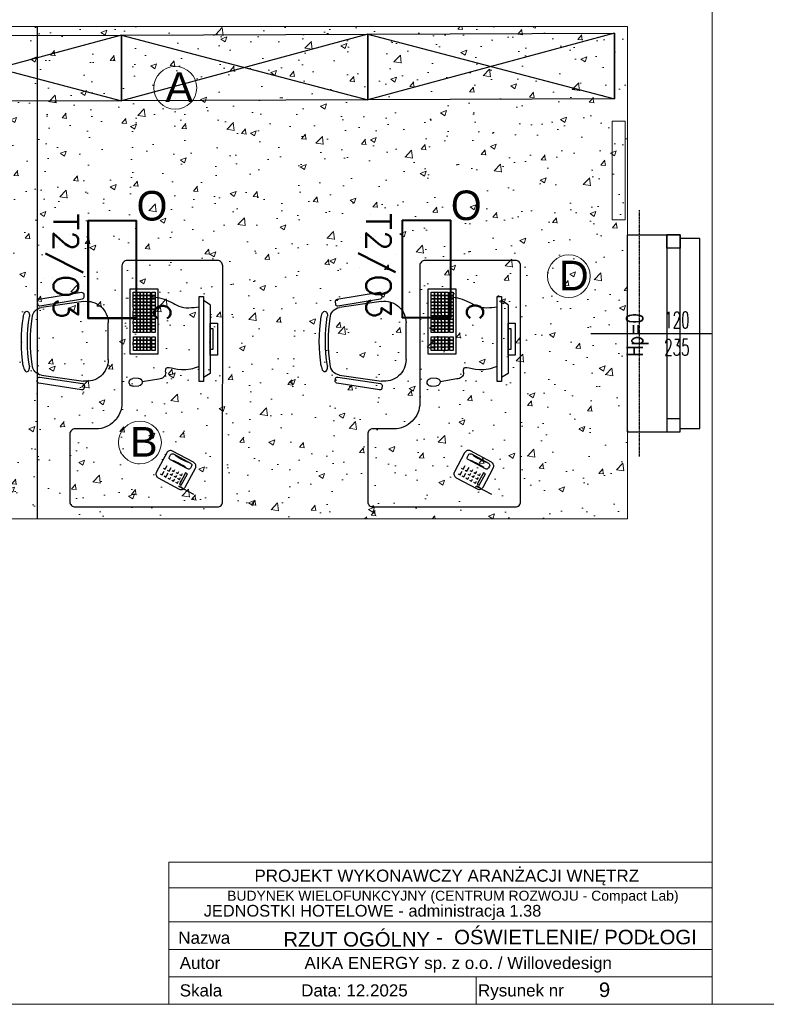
# Model space of a CAD drawing. Header units: millimetres. Extents: x 69081 to 158617, y -37521 to -9534.
# Tile 19 of 256: x 78554 to 79008, y -16424 to -15824. Entities that reach past the tile are written whole.
import ezdxf
from ezdxf.enums import TextEntityAlignment as Align

# ---------------------------------------------------------------- set-up
doc = ezdxf.new("R2010")
doc.units = ezdxf.units.MM
for name, pattern in [('DASHED2', [0.375, 0.25, -0.125]), ('DO', [0.8, 0.6, -0.1, 0, -0.1]), ('DP', [0.5, 0.3, -0.2])]:
    doc.linetypes.add(name, pattern=pattern)
for name, color, linetype in [('0_GRZEJNIKI', 210, 'Continuous'), ('3.1AIKA_Oświetlenie', 30, 'Continuous'), ('A-ARM', 8, 'Continuous'), ('A-MEB', 8, 'Continuous'), ('A-SCI', 7, 'Continuous'), ('ADMINISTRACJA RYSUNKI', 7, 'Continuous'), ('BA_MEBLE', 8, 'Continuous'), ('BA_okn', 7, 'Continuous'), ('BA_okw', 1, 'DP'), ('BA_txs', 2, 'Continuous'), ('BA_WIC', 1, 'Continuous'), ('E_OPRAWY_LUXIONA', 3, 'Continuous'), ('E_Oświetlenie - Numer obwodu', 1, 'Continuous'), ('E_Oświetlenie - Opis', 4, 'Continuous'), ('JS_SUFIT PODWIESZONY', 40, 'Continuous'), ('Nadproża', 5, 'DO'), ('R-----OP', 1, 'Continuous')]:
    doc.layers.add(name, color=color, linetype=linetype)
for name, color, linetype, lineweight in [('AIKA NUMERACJA ŚCIAN', 30, 'Continuous', 5), ('Aika OPISY', 7, 'Continuous', 20), ('AIKA PODŁOGI OPIS', 50, 'Continuous', 20), ('AIKA tabelka ogólna 25', 7, 'Continuous', 20)]:
    doc.layers.add(name, color=color, linetype=linetype, lineweight=lineweight)
doc.styles.add('Annotative', font='arial.ttf')
doc.styles.add('ROMANS', font='romans.shx', dxfattribs={"height": 1})
doc.styles.add('SIMPLEX', font='simplex', dxfattribs={"width": 0.85})
doc.styles.get("Standard").update_dxf_attribs({"font": 'arial.ttf'})
doc.styles.add('TableTextStyle', font='txt')

# ---------------------------------------------------------------- blocks, each defined once
blk = doc.blocks.new('biurko małe')
at = {"layer": 'BA_MEBLE'}
for p, q in [((30481.42, -30567.94), (30481.43, -30568)), ((30511.01, -30571.62), (30511.42, -30571.63)), ((30471.83, -30604.59), (30475.39, -30579.11)), ((30516.61, -30578.99), (30520.32, -30604.45)), ((30507.3, -30619.55), (30484.94, -30619.62)), ((30503.93, -30632.98), (30464.24, -30633.1)), ((30464.24, -30633.1), (30464.29, -30649.99)), ((30466.26, -30634.97), (30466.27, -30637.02)), ((30468.31, -30634.97), (30466.26, -30634.97)), ((30470.36, -30634.96), (30468.31, -30634.97)), ((30468.31, -30637.02), (30468.31, -30634.97)), ((30468.31, -30634.97), (30468.31, -30637.02)), ((30470.36, -30634.96), (30470.36, -30637.01)), ((30472.4, -30634.96), (30470.36, -30634.96)), ((30470.36, -30637.01), (30470.36, -30634.96)), ((30474.45, -30634.95), (30472.4, -30634.96)), ((30472.4, -30634.96), (30472.41, -30637.01)), ((30472.41, -30637.01), (30472.4, -30634.96)), ((30474.45, -30634.95), (30474.46, -30637)), ((30476.5, -30634.95), (30474.45, -30634.95)), ((30474.46, -30637), (30474.45, -30634.95)), ((30478.55, -30634.94), (30476.5, -30634.95)), ((30476.51, -30636.99), (30476.5, -30634.95)), ((30476.5, -30634.95), (30476.51, -30636.99)), ((30480.6, -30634.93), (30478.55, -30634.94)), ((30478.55, -30634.94), (30478.56, -30636.99)), ((30478.56, -30636.99), (30478.55, -30634.94)), ((30480.6, -30636.98), (30480.6, -30634.93)), ((30480.6, -30634.93), (30480.6, -30636.98)), ((30482.65, -30634.93), (30480.6, -30634.93)), ((30484.69, -30634.92), (30482.65, -30634.93)), ((30482.65, -30634.93), (30482.65, -30636.98)), ((30482.65, -30636.98), (30482.65, -30634.93)), ((30484.69, -30634.92), (30484.7, -30636.97)), ((30486.74, -30634.92), (30484.69, -30634.92)), ((30484.7, -30636.97), (30484.69, -30634.92)), ((30488.79, -30634.91), (30486.74, -30634.92)), ((30486.74, -30634.92), (30486.75, -30636.96)), ((30486.75, -30636.96), (30486.74, -30634.92)), ((30490.84, -30634.9), (30488.79, -30634.91)), ((30488.8, -30636.96), (30488.79, -30634.91)), ((30488.79, -30634.91), (30488.8, -30636.96)), ((30490.85, -30636.95), (30490.84, -30634.9)), ((30495.57, -30634.89), (30493.52, -30634.9)), ((30493.52, -30634.9), (30493.52, -30636.94)), ((30497.61, -30634.88), (30495.57, -30634.89)), ((30495.57, -30634.89), (30495.57, -30636.94)), ((30495.57, -30636.94), (30495.57, -30634.89)), ((30497.61, -30634.88), (30497.62, -30636.93)), ((30499.66, -30634.88), (30497.61, -30634.88)), ((30497.62, -30636.93), (30497.61, -30634.88)), ((30501.71, -30634.87), (30499.66, -30634.88)), ((30499.67, -30636.93), (30499.66, -30634.88)), ((30499.66, -30634.88), (30499.67, -30636.93)), ((30501.72, -30636.92), (30501.71, -30634.87)), ((30503.98, -30649.87), (30503.93, -30632.98)), ((30518.69, -30637.78), (30518.91, -30634.41)), ((30523.55, -30634.72), (30523.32, -30638.09)), ((30466.27, -30637.02), (30468.31, -30637.02)), ((30468.31, -30637.02), (30466.27, -30637.02)), ((30466.27, -30637.02), (30466.27, -30639.07)), ((30468.32, -30639.07), (30466.27, -30639.07)), ((30466.27, -30639.07), (30466.28, -30641.12)), ((30466.27, -30639.07), (30468.32, -30639.07)), ((30466.28, -30641.12), (30468.33, -30641.11)), ((30468.33, -30641.11), (30466.28, -30641.12)), ((30466.28, -30641.12), (30466.28, -30643.17)), ((30468.31, -30637.02), (30470.36, -30637.01)), ((30470.36, -30637.01), (30468.31, -30637.02)), ((30468.31, -30637.02), (30468.32, -30639.07)), ((30468.32, -30639.07), (30468.31, -30637.02)), ((30470.37, -30639.06), (30468.32, -30639.07)), ((30468.32, -30639.07), (30470.37, -30639.06)), ((30468.32, -30639.07), (30468.33, -30641.11)), ((30468.33, -30641.11), (30468.32, -30639.07)), ((30468.33, -30641.11), (30470.37, -30641.11)), ((30470.37, -30641.11), (30468.33, -30641.11)), ((30468.33, -30641.11), (30468.33, -30643.16)), ((30468.33, -30643.16), (30468.33, -30641.11)), ((30470.36, -30637.01), (30472.41, -30637.01)), ((30470.37, -30639.06), (30470.36, -30637.01)), ((30472.41, -30637.01), (30470.36, -30637.01)), ((30470.36, -30637.01), (30470.37, -30639.06)), ((30472.42, -30639.05), (30470.37, -30639.06)), ((30470.37, -30639.06), (30472.42, -30639.05)), ((30470.37, -30641.11), (30470.37, -30639.06)), ((30470.37, -30639.06), (30470.37, -30641.11)), ((30470.37, -30641.11), (30472.42, -30641.1)), ((30472.42, -30641.1), (30470.37, -30641.11)), ((30470.38, -30643.16), (30470.37, -30641.11)), ((30470.37, -30641.11), (30470.38, -30643.16)), ((30472.41, -30637.01), (30474.46, -30637)), ((30474.46, -30637), (30472.41, -30637.01)), ((30472.42, -30639.05), (30472.41, -30637.01)), ((30472.41, -30637.01), (30472.42, -30639.05)), ((30472.42, -30641.1), (30472.42, -30639.05)), ((30474.46, -30639.05), (30472.42, -30639.05)), ((30472.42, -30639.05), (30472.42, -30641.1)), ((30472.42, -30639.05), (30474.46, -30639.05)), ((30472.42, -30641.1), (30474.47, -30641.1)), ((30472.43, -30643.15), (30472.42, -30641.1)), ((30474.47, -30641.1), (30472.42, -30641.1)), ((30472.42, -30641.1), (30472.43, -30643.15)), ((30474.46, -30637), (30476.51, -30636.99)), ((30476.51, -30636.99), (30474.46, -30637)), ((30474.46, -30639.05), (30474.46, -30637)), ((30474.46, -30637), (30474.46, -30639.05)), ((30474.46, -30639.05), (30476.51, -30639.04)), ((30476.51, -30639.04), (30474.46, -30639.05)), ((30474.47, -30641.1), (30474.46, -30639.05)), ((30474.46, -30639.05), (30474.47, -30641.1)), ((30476.52, -30641.09), (30474.47, -30641.1)), ((30474.47, -30641.1), (30476.52, -30641.09)), ((30474.48, -30643.14), (30474.47, -30641.1)), ((30474.47, -30641.1), (30474.48, -30643.14)), ((30476.51, -30636.99), (30478.56, -30636.99)), ((30478.56, -30636.99), (30476.51, -30636.99)), ((30476.51, -30636.99), (30476.51, -30639.04)), ((30476.51, -30639.04), (30476.51, -30636.99)), ((30478.56, -30639.04), (30476.51, -30639.04)), ((30476.51, -30639.04), (30476.52, -30641.09)), ((30476.51, -30639.04), (30478.56, -30639.04)), ((30476.52, -30641.09), (30476.51, -30639.04)), ((30476.52, -30641.09), (30478.57, -30641.08)), ((30478.57, -30641.08), (30476.52, -30641.09)), ((30476.52, -30641.09), (30476.52, -30643.14)), ((30476.52, -30643.14), (30476.52, -30641.09)), ((30478.56, -30636.99), (30480.6, -30636.98)), ((30480.6, -30636.98), (30478.56, -30636.99)), ((30478.56, -30639.04), (30478.56, -30636.99)), ((30478.56, -30636.99), (30478.56, -30639.04)), ((30480.61, -30639.03), (30478.56, -30639.04)), ((30478.56, -30639.04), (30480.61, -30639.03)), ((30478.57, -30641.08), (30478.56, -30639.04)), ((30478.56, -30639.04), (30478.57, -30641.08)), ((30478.57, -30641.08), (30480.62, -30641.08)), ((30478.57, -30643.13), (30478.57, -30641.08)), ((30480.62, -30641.08), (30478.57, -30641.08)), ((30478.57, -30641.08), (30478.57, -30643.13)), ((30480.6, -30636.98), (30482.65, -30636.98)), ((30482.65, -30636.98), (30480.6, -30636.98)), ((30480.6, -30636.98), (30480.61, -30639.03)), ((30480.61, -30639.03), (30480.6, -30636.98)), ((30482.66, -30639.02), (30480.61, -30639.03)), ((30480.61, -30639.03), (30482.66, -30639.02)), ((30480.61, -30639.03), (30480.62, -30641.08)), ((30480.62, -30641.08), (30480.61, -30639.03)), ((30480.62, -30641.08), (30482.66, -30641.07)), ((30482.66, -30641.07), (30480.62, -30641.08)), ((30480.62, -30641.08), (30480.62, -30643.13)), ((30480.62, -30643.13), (30480.62, -30641.08)), ((30482.65, -30636.98), (30484.7, -30636.97)), ((30484.7, -30636.97), (30482.65, -30636.98)), ((30482.66, -30639.02), (30482.65, -30636.98)), ((30482.65, -30636.98), (30482.66, -30639.02)), ((30482.66, -30641.07), (30482.66, -30639.02)), ((30484.71, -30639.02), (30482.66, -30639.02)), ((30482.66, -30639.02), (30482.66, -30641.07)), ((30482.66, -30639.02), (30484.71, -30639.02)), ((30482.66, -30641.07), (30484.71, -30641.07)), ((30482.67, -30643.12), (30482.66, -30641.07)), ((30484.71, -30641.07), (30482.66, -30641.07)), ((30482.66, -30641.07), (30482.67, -30643.12)), ((30484.7, -30636.97), (30486.75, -30636.96)), ((30486.75, -30636.96), (30484.7, -30636.97)), ((30484.71, -30639.02), (30484.7, -30636.97)), ((30484.7, -30636.97), (30484.71, -30639.02)), ((30486.76, -30639.01), (30484.71, -30639.02)), ((30484.71, -30639.02), (30486.76, -30639.01)), ((30484.71, -30641.07), (30484.71, -30639.02)), ((30484.71, -30639.02), (30484.71, -30641.07)), ((30484.71, -30641.07), (30486.76, -30641.06)), ((30486.76, -30641.06), (30484.71, -30641.07)), ((30484.72, -30643.12), (30484.71, -30641.07)), ((30484.71, -30641.07), (30484.72, -30643.12)), ((30486.76, -30639.01), (30486.75, -30636.96)), ((30486.75, -30636.96), (30488.8, -30636.96)), ((30488.8, -30636.96), (30486.75, -30636.96)), ((30486.75, -30636.96), (30486.76, -30639.01)), ((30486.76, -30641.06), (30486.76, -30639.01)), ((30486.76, -30639.01), (30488.8, -30639.01)), ((30488.8, -30639.01), (30486.76, -30639.01)), ((30486.76, -30639.01), (30486.76, -30641.06)), ((30486.77, -30643.11), (30486.76, -30641.06)), ((30488.81, -30641.06), (30486.76, -30641.06)), ((30486.76, -30641.06), (30486.77, -30643.11)), ((30486.76, -30641.06), (30488.81, -30641.06)), ((30488.8, -30636.96), (30490.85, -30636.95)), ((30490.85, -30636.95), (30488.8, -30636.96)), ((30488.8, -30636.96), (30488.8, -30639.01)), ((30488.8, -30639.01), (30488.8, -30636.96)), ((30490.85, -30639), (30488.8, -30639.01)), ((30488.8, -30639.01), (30490.85, -30639)), ((30488.8, -30639.01), (30488.81, -30641.06)), ((30488.81, -30641.06), (30488.8, -30639.01)), ((30488.81, -30641.06), (30490.86, -30641.05)), ((30490.86, -30641.05), (30488.81, -30641.06)), ((30488.81, -30641.06), (30488.82, -30643.1)), ((30488.82, -30643.1), (30488.81, -30641.06)), ((30490.85, -30639), (30490.85, -30636.95)), ((30490.86, -30641.05), (30490.85, -30639)), ((30490.86, -30643.1), (30490.86, -30641.05)), ((30493.52, -30636.94), (30495.57, -30636.94)), ((30495.57, -30636.94), (30493.52, -30636.94)), ((30493.52, -30636.94), (30493.53, -30638.99)), ((30495.58, -30638.99), (30493.53, -30638.99)), ((30493.53, -30638.99), (30493.54, -30641.04)), ((30493.53, -30638.99), (30495.58, -30638.99)), ((30493.54, -30641.04), (30495.58, -30641.04)), ((30495.58, -30641.04), (30493.54, -30641.04)), ((30493.54, -30641.04), (30493.54, -30643.09)), ((30495.57, -30636.94), (30497.62, -30636.93)), ((30497.62, -30636.93), (30495.57, -30636.94)), ((30495.58, -30638.99), (30495.57, -30636.94)), ((30495.57, -30636.94), (30495.58, -30638.99)), ((30497.63, -30638.98), (30495.58, -30638.99)), ((30495.58, -30638.99), (30497.63, -30638.98)), ((30495.58, -30641.04), (30495.58, -30638.99)), ((30495.58, -30638.99), (30495.58, -30641.04)), ((30495.58, -30641.04), (30497.63, -30641.03)), ((30497.63, -30641.03), (30495.58, -30641.04)), ((30495.59, -30643.08), (30495.58, -30641.04)), ((30495.58, -30641.04), (30495.59, -30643.08)), ((30497.63, -30638.98), (30497.62, -30636.93)), ((30497.62, -30636.93), (30499.67, -30636.93)), ((30499.67, -30636.93), (30497.62, -30636.93)), ((30497.62, -30636.93), (30497.63, -30638.98)), ((30497.63, -30641.03), (30497.63, -30638.98)), ((30497.63, -30638.98), (30499.67, -30638.98)), ((30499.67, -30638.98), (30497.63, -30638.98)), ((30497.63, -30638.98), (30497.63, -30641.03)), ((30499.68, -30641.02), (30497.63, -30641.03)), ((30497.63, -30641.03), (30499.68, -30641.02)), ((30497.64, -30643.08), (30497.63, -30641.03)), ((30497.63, -30641.03), (30497.64, -30643.08)), ((30499.67, -30636.93), (30501.72, -30636.92)), ((30501.72, -30636.92), (30499.67, -30636.93)), ((30499.67, -30636.93), (30499.67, -30638.98)), ((30499.67, -30638.98), (30499.67, -30636.93)), ((30501.72, -30638.97), (30499.67, -30638.98)), ((30499.67, -30638.98), (30501.72, -30638.97)), ((30499.67, -30638.98), (30499.68, -30641.02)), ((30499.68, -30641.02), (30499.67, -30638.98)), ((30499.68, -30641.02), (30501.73, -30641.02)), ((30501.73, -30641.02), (30499.68, -30641.02)), ((30499.68, -30641.02), (30499.69, -30643.07)), ((30499.69, -30643.07), (30499.68, -30641.02)), ((30501.72, -30638.97), (30501.72, -30636.92)), ((30501.73, -30641.02), (30501.72, -30638.97)), ((30501.73, -30643.07), (30501.73, -30641.02)), ((30519.19, -30650.38), (30520.85, -30640.25)), ((30466.28, -30643.17), (30468.33, -30643.16)), ((30468.33, -30643.16), (30466.28, -30643.17)), ((30466.28, -30643.17), (30466.29, -30645.22)), ((30466.29, -30645.22), (30468.34, -30645.21)), ((30468.34, -30646.25), (30466.29, -30646.26)), ((30466.29, -30646.26), (30466.3, -30648.31)), ((30468.33, -30643.16), (30470.38, -30643.16)), ((30468.34, -30645.21), (30468.33, -30643.16)), ((30470.38, -30643.16), (30468.33, -30643.16)), ((30468.33, -30643.16), (30468.34, -30645.21)), ((30468.34, -30645.21), (30470.39, -30645.2)), ((30470.39, -30646.25), (30468.34, -30646.25)), ((30468.34, -30646.25), (30468.35, -30648.3)), ((30468.35, -30648.3), (30468.34, -30646.25)), ((30470.38, -30643.16), (30472.43, -30643.15)), ((30472.43, -30643.15), (30470.38, -30643.16)), ((30470.39, -30645.2), (30470.38, -30643.16)), ((30470.38, -30643.16), (30470.39, -30645.2)), ((30470.39, -30645.2), (30472.43, -30645.2)), ((30472.44, -30646.24), (30470.39, -30646.25)), ((30470.39, -30648.3), (30470.39, -30646.25)), ((30470.39, -30646.25), (30470.39, -30648.3)), ((30472.43, -30643.15), (30474.48, -30643.14)), ((30474.48, -30643.14), (30472.43, -30643.15)), ((30472.43, -30645.2), (30472.43, -30643.15)), ((30472.43, -30643.15), (30472.43, -30645.2)), ((30472.43, -30645.2), (30474.48, -30645.19)), ((30472.44, -30648.29), (30472.44, -30646.24)), ((30474.49, -30646.24), (30472.44, -30646.24)), ((30472.44, -30646.24), (30472.44, -30648.29)), ((30474.48, -30643.14), (30476.52, -30643.14)), ((30474.48, -30645.19), (30474.48, -30643.14)), ((30476.52, -30643.14), (30474.48, -30643.14)), ((30474.48, -30643.14), (30474.48, -30645.19)), ((30474.48, -30645.19), (30476.53, -30645.19)), ((30476.53, -30646.23), (30474.49, -30646.24)), ((30474.49, -30648.28), (30474.49, -30646.24)), ((30474.49, -30646.24), (30474.49, -30648.28)), ((30476.52, -30643.14), (30478.57, -30643.13)), ((30478.57, -30643.13), (30476.52, -30643.14)), ((30476.53, -30645.19), (30476.52, -30643.14)), ((30476.52, -30643.14), (30476.53, -30645.19)), ((30476.53, -30645.19), (30478.58, -30645.18)), ((30478.58, -30646.22), (30476.53, -30646.23)), ((30476.53, -30646.23), (30476.54, -30648.28)), ((30476.54, -30648.28), (30476.53, -30646.23)), ((30478.57, -30643.13), (30480.62, -30643.13)), ((30478.58, -30645.18), (30478.57, -30643.13)), ((30480.62, -30643.13), (30478.57, -30643.13)), ((30478.57, -30643.13), (30478.58, -30645.18)), ((30478.58, -30645.18), (30480.63, -30645.18)), ((30478.59, -30648.27), (30478.58, -30646.22)), ((30480.63, -30646.22), (30478.58, -30646.22)), ((30478.58, -30646.22), (30478.59, -30648.27)), ((30480.62, -30643.13), (30482.67, -30643.12)), ((30482.67, -30643.12), (30480.62, -30643.13)), ((30480.63, -30645.18), (30480.62, -30643.13)), ((30480.62, -30643.13), (30480.63, -30645.18)), ((30480.63, -30645.18), (30482.68, -30645.17)), ((30482.68, -30646.21), (30480.63, -30646.22)), ((30480.63, -30646.22), (30480.64, -30648.27)), ((30480.64, -30648.27), (30480.63, -30646.22)), ((30482.67, -30643.12), (30484.72, -30643.12)), ((30482.68, -30645.17), (30482.67, -30643.12)), ((30484.72, -30643.12), (30482.67, -30643.12)), ((30482.67, -30643.12), (30482.68, -30645.17)), ((30482.68, -30645.17), (30484.72, -30645.16)), ((30482.68, -30648.26), (30482.68, -30646.21)), ((30484.73, -30646.21), (30482.68, -30646.21)), ((30482.68, -30646.21), (30482.68, -30648.26)), ((30484.72, -30643.12), (30486.77, -30643.11)), ((30486.77, -30643.11), (30484.72, -30643.12)), ((30484.72, -30645.16), (30484.72, -30643.12)), ((30484.72, -30643.12), (30484.72, -30645.16)), ((30484.72, -30645.16), (30486.77, -30645.16)), ((30486.78, -30646.2), (30484.73, -30646.21)), ((30484.73, -30648.26), (30484.73, -30646.21)), ((30484.73, -30646.21), (30484.73, -30648.26)), ((30486.77, -30643.11), (30488.82, -30643.1)), ((30488.82, -30643.1), (30486.77, -30643.11)), ((30486.77, -30645.16), (30486.77, -30643.11)), ((30486.77, -30643.11), (30486.77, -30645.16)), ((30486.77, -30645.16), (30488.82, -30645.15)), ((30488.82, -30646.19), (30486.78, -30646.2)), ((30486.78, -30648.25), (30486.78, -30646.2)), ((30486.78, -30646.2), (30486.78, -30648.25)), ((30488.82, -30643.1), (30490.86, -30643.1)), ((30488.82, -30645.15), (30488.82, -30643.1)), ((30490.86, -30643.1), (30488.82, -30643.1)), ((30488.82, -30643.1), (30488.82, -30645.15)), ((30488.82, -30645.15), (30490.87, -30645.15)), ((30490.87, -30646.19), (30488.82, -30646.19)), ((30488.82, -30646.19), (30488.83, -30648.24)), ((30488.83, -30648.24), (30488.82, -30646.19)), ((30490.87, -30645.15), (30490.86, -30643.1)), ((30490.88, -30648.24), (30490.87, -30646.19)), ((30493.54, -30643.09), (30495.59, -30643.08)), ((30495.59, -30643.08), (30493.54, -30643.09)), ((30493.54, -30643.09), (30493.55, -30645.14)), ((30493.55, -30645.14), (30495.6, -30645.13)), ((30495.6, -30646.18), (30493.55, -30646.18)), ((30493.55, -30646.18), (30493.56, -30648.23)), ((30495.59, -30643.08), (30497.64, -30643.08)), ((30495.6, -30645.13), (30495.59, -30643.08)), ((30497.64, -30643.08), (30495.59, -30643.08)), ((30495.59, -30643.08), (30495.6, -30645.13)), ((30495.6, -30645.13), (30497.64, -30645.13)), ((30497.65, -30646.17), (30495.6, -30646.18)), ((30495.6, -30648.22), (30495.6, -30646.18)), ((30495.6, -30646.18), (30495.6, -30648.22)), ((30497.64, -30643.08), (30499.69, -30643.07)), ((30499.69, -30643.07), (30497.64, -30643.08)), ((30497.64, -30645.13), (30497.64, -30643.08)), ((30497.64, -30643.08), (30497.64, -30645.13)), ((30497.64, -30645.13), (30499.69, -30645.12)), ((30499.69, -30646.16), (30497.65, -30646.17)), ((30497.65, -30648.22), (30497.65, -30646.17)), ((30497.65, -30646.17), (30497.65, -30648.22)), ((30499.69, -30643.07), (30501.73, -30643.07)), ((30499.69, -30645.12), (30499.69, -30643.07)), ((30501.73, -30643.07), (30499.69, -30643.07)), ((30499.69, -30643.07), (30499.69, -30645.12)), ((30499.69, -30645.12), (30501.74, -30645.11)), ((30501.74, -30646.16), (30499.69, -30646.16)), ((30499.69, -30646.16), (30499.7, -30648.21)), ((30499.7, -30648.21), (30499.69, -30646.16)), ((30501.74, -30645.11), (30501.73, -30643.07)), ((30501.75, -30648.21), (30501.74, -30646.16)), ((30464.29, -30649.99), (30503.98, -30649.87)), ((30466.3, -30648.31), (30468.35, -30648.3)), ((30468.35, -30648.3), (30470.39, -30648.3)), ((30470.39, -30648.3), (30472.44, -30648.29)), ((30472.44, -30648.29), (30474.49, -30648.28)), ((30474.49, -30648.28), (30476.54, -30648.28)), ((30476.54, -30648.28), (30478.59, -30648.27)), ((30478.59, -30648.27), (30480.64, -30648.27)), ((30480.64, -30648.27), (30482.68, -30648.26)), ((30482.68, -30648.26), (30484.73, -30648.26)), ((30484.73, -30648.26), (30486.78, -30648.25)), ((30486.78, -30648.25), (30488.83, -30648.24)), ((30488.83, -30648.24), (30490.88, -30648.24)), ((30493.56, -30648.23), (30495.6, -30648.22)), ((30495.6, -30648.22), (30497.65, -30648.22)), ((30497.65, -30648.22), (30499.7, -30648.21)), ((30499.7, -30648.21), (30501.75, -30648.21)), ((30573.51, -30652.9), (30574.14, -30654.07)), ((30577.62, -30652.18), (30575.3, -30653.44)), ((30576.99, -30651.02), (30577.62, -30652.18)), ((30578.25, -30653.34), (30578.87, -30654.5)), ((30574.14, -30654.07), (30571.81, -30655.32)), ((30575.39, -30656.39), (30573.07, -30657.64)), ((30574.76, -30655.23), (30575.39, -30656.39)), ((30578.87, -30654.5), (30576.55, -30655.76)), ((30584.19, -30662.16), (30585.38, -30664.35)), ((30584.43, -30662), (30589.45, -30671.29)), ((30520.84, -30674.91), (30469.05, -30675.06)), ((30469.05, -30675.06), (30469.06, -30677.69)), ((30469.06, -30677.69), (30520.85, -30677.54)), ((30474.03, -30681.78), (30471.54, -30677.68)), ((30515.9, -30681.66), (30518.38, -30677.55)), ((30520.85, -30677.54), (30520.84, -30674.91)), ((30474.03, -30681.78), (30515.9, -30681.66))]:
    blk.add_line(p, q, dxfattribs=at)
for points in [[(30472.11, -30576.43), (30473.25, -30576.62, -0.414214), (30474.34, -30578.13), (30470.18, -30604.05, -0.414214), (30468.67, -30605.14), (30467.54, -30604.96, -0.414214), (30466.44, -30603.45), (30470.6, -30577.53, -0.414214)], [(30519.99, -30576.28), (30518.86, -30576.46, 0.414214), (30517.76, -30577.97), (30521.84, -30603.9, 0.414214), (30523.35, -30605), (30524.49, -30604.82, 0.414214), (30525.58, -30603.32), (30521.5, -30577.38, 0.414214)], [(30450.09, -30628.12), (30533.64, -30627.82, 0.414214), (30549.43, -30611.94), (30549.4, -30599.27, -0.414214), (30552.55, -30596.09), (30593.74, -30595.97, -0.414214), (30596.92, -30599.13), (30597.19, -30685.75, -0.414214), (30594.03, -30688.93), (30450.29, -30689.4, -0.414214), (30447.11, -30686.24), (30446.93, -30631.3, -0.414214)], [(30585.15, -30666.12), (30573.54, -30672.39, -0.414214), (30569.96, -30671.33), (30563.06, -30658.55, -0.414214), (30564.12, -30654.98), (30575.74, -30648.7, -0.414214), (30579.31, -30649.77), (30586.22, -30662.54, -0.414214)], [(30572.28, -30670.07), (30573.45, -30669.44, 0.414214), (30573.98, -30667.65), (30568.33, -30657.2, 0.414214), (30566.54, -30656.67), (30565.38, -30657.3, 0.414214), (30564.85, -30659.09), (30570.5, -30669.54, 0.414214)]]:
    blk.add_lwpolyline(points, format="xyb", close=True, dxfattribs=at)
for points in [[(30574.86, -30658.18), (30575.49, -30659.34), (30574.32, -30659.97)], [(30577.18, -30656.92), (30577.81, -30658.08), (30576.65, -30658.71)], [(30578.44, -30659.24), (30579.06, -30660.4), (30577.9, -30661.03)], [(30579.5, -30655.67), (30580.13, -30656.83), (30578.97, -30657.45)], [(30580.76, -30657.99), (30581.39, -30659.15), (30580.22, -30659.78)], [(30576.11, -30660.5), (30576.74, -30661.66), (30575.58, -30662.29)], [(30577.37, -30662.82), (30578, -30663.98), (30576.84, -30664.61)], [(30579.69, -30661.57), (30580.32, -30662.73), (30579.16, -30663.35)], [(30582.01, -30660.31), (30582.64, -30661.47), (30581.48, -30662.1)]]:
    blk.add_lwpolyline(points, dxfattribs=at)
for points in [[(30583.9, -30663.79), (30576.93, -30667.56), (30576.3, -30666.4), (30583.27, -30662.63)], [(30485.2, -30681.75), (30485.21, -30686.07), (30504.75, -30686.01), (30504.73, -30681.7)], [(30488.59, -30681.74), (30488.6, -30683.26), (30501.35, -30683.23), (30501.34, -30681.71)]]:
    blk.add_lwpolyline(points, close=True, dxfattribs=at)
for centre, radius, start, end in [((30496.41, -30662.41), 95.66, 81.12098, 99.2928), ((30481.93, -30580.03), 6.6, 90.16413, 172.03403), ((30496.11, -30666.11), 95.66, 81.03772, 99.20954), ((30496.26, -30668), 95.66, 81.70213, 98.62577), ((30510.08, -30579.95), 6.6, 8.29424, 90.16413), ((30484.9, -30606.42), 13.2, 172.03403, 270.16413), ((30507.26, -30606.35), 13.2, 270.16413, 8.29424), ((30521.23, -30634.57), 2.32, 356.22679, 176.22679), ((30521.01, -30637.94), 2.32, 176.22679, 356.22679), ((30515.18, -30650.5), 4.01, 271.829, 1.829), ((30612.19, -30640.24), 47.23, 202.78468, 214.01069), ((30526.61, -30686.51), 47.23, 22.78468, 34.01069)]:
    blk.add_arc(centre, radius, start, end, dxfattribs=at)
blk.add_ellipse((30480.88, -30569.85), major_axis=(-3.17, -0.55), ratio=0.570527, start_param=4.50066, end_param=7.718968, dxfattribs=at)
at = {"layer": 'BA_MEBLE', "extrusion": (0, 0, -1)}
blk.add_ellipse((30511.29, -30569.76), major_axis=(3.17, -0.53), ratio=0.570527, start_param=4.50066, end_param=7.718968, dxfattribs=at)
at = {"layer": 'BA_MEBLE', "start_tangent": (0.113374, -0.993552), "end_tangent": (-0.130236, -0.991483)}
blk.add_spline([(30469.02, -30646.04), (30469.26, -30648.02), (30473.07, -30659.3), (30474.82, -30662.63), (30475.25, -30675.04)], degree=3, dxfattribs=at)
at = {"layer": 'BA_MEBLE'}
blk.add_open_spline([(30515.31, -30654.51), (30514.17, -30654.48), (30509.73, -30654.34), (30515.39, -30662.57), (30511.94, -30673.94), (30511.48, -30674.69), (30511.35, -30674.94)], degree=3, knots=[0, 0, 0, 0, 0.0282659, 0.1100913, 0.1263817, 0.1340295, 0.1340295, 0.1340295, 0.1340295], dxfattribs=at)
blk = doc.blocks.new('Aika tabelka 25')
at = {"layer": 'AIKA tabelka ogólna 25', "transparency": 33554610}
for p, q in [((-330.67, 86.57), (0, 86.57)), ((-330.67, 86.57), (-330.67, 0)), ((0, 86.57), (0, 0)), ((-330.67, 50.22), (0, 50.22)), ((-330.67, 50.22), (0, 50.22)), ((-330.67, 33.48), (0, 33.48)), ((-330.67, 33.48), (0, 33.48)), ((-330.67, 16.74), (0, 16.74)), ((-330.67, 16.74), (0, 16.74)), ((-143.56, 16.74), (-143.56, 0)), ((-330.67, 0.11), (0, 0.11)), ((-330.67, 0.11), (0, 0.11))]:
    blk.add_line(p, q, dxfattribs=at)
at = {"layer": 'AIKA tabelka ogólna 25', "linetype": 'ByBlock', "transparency": 33554610}
blk.add_line((-330.49, 70.91), (0.18, 70.91), dxfattribs=at)
for s, height, p in [('PROJEKT WYKONAWCZY ARANŻACJI WNĘTRZ', 7.392, (-161.54, 82.03)), ('BUDYNEK WIELOFUNKCYJNY (CENTRUM ROZWOJU - Compact Lab) ', 6.0609, (-156.64, 69.17))]:
    blk.add_text(s, height=height, dxfattribs=at).set_placement(p, align=Align.TOP_CENTER)
for s, p in [('Nazwa ', (-324.9, 36.85)), ('Autor', (-324.03, 21.52)), ('AIKA ENERGY sp. z o.o. / Willovedesign', (-248.11, 21.52)), ('Skala ', (-324.03, 4.78)), (' Data: 12.2025', (-253.02, 4.78)), (' Rysunek nr ', (-145.39, 4.78))]:
    blk.add_text(s, height=7.392, dxfattribs=at).set_placement(p)
blk = doc.blocks.new('opis lamp')
at = {"layer": 'E_Oświetlenie - Numer obwodu', "style": 'SIMPLEX'}
blk.add_attdef('OBWÓD', text='', height=15, dxfattribs=at).set_placement((-9.46, -1.18), align=Align.CENTER)
at = {"layer": 'E_Oświetlenie - Opis', "style": 'SIMPLEX'}
blk.add_attdef('OPIS1', (55.72, 42.77), '', height=15, dxfattribs=at)

msp = doc.modelspace()

# ---------------------------------------------------------------- hatches: boundary and pattern name
at = {"layer": 'AIKA PODŁOGI OPIS', "lineweight": 5}
h = msp.add_hatch(dxfattribs=at)
h.set_pattern_fill('AR-CONC', color=256, scale=0.2)
h.set_pattern_definition([(50, (1473.037, 222.734), (36.436934, -3.187817), [3.81, -41.91]), (355, (1473.037, 222.734), (-7.048684, 38.211369), [3.048, -33.528117]), (100.451445, (1476.073, 222.468), (29.38825, 35.02355), [3.238002, -35.618049]), (46.1842, (1473.037, 232.894), (54.215808, -8.408466), [5.715, -62.865]), (96.63556, (1477.555, 232.193), (47.480827, 49.485225), [4.857005, -53.42712]), (351.18415, (1473.037, 232.894), (47.480827, 49.485225), [4.571993, -50.291946]), (21, (1478.117, 230.354), (30.322878, -20.45304), [3.81, -41.91]), (326, (1478.117, 230.354), (12.360406, 36.837593), [3.048, -33.528]), (71.451445, (1480.643, 228.65), (42.683284, 16.384554), [3.238002, -35.617988]), (37.5, (1473.037, 222.734), (0.6177207, 16.9110078), [0, -33.1216, 0, -34.036, 0, -33.655]), (7.5, (1473.037, 222.734), (13.3639325, 20.036115), [0, -19.4056, 0, -32.3596, 0, -12.827]), (327.5, (1461.708, 222.734), (27.118119, -1.1457488), [0, -12.7, 0, -39.624, 0, -52.578]), (317.5, (1456.628, 222.734), (29.625836, 5.085298), [0, -16.51, 0, -26.3144, 0, -37.338])])
h.paths.add_polyline_path([(78923.8702, -16128.5209), (78923.8702, -15828.5209), (78297.8702, -15828.5209), (78297.8702, -16080.5209), (78397.8702, -16080.5209), (78397.8702, -16128.5209)])

# ---------------------------------------------------------------- linework, layer by layer
at = {"layer": '0_GRZEJNIKI', "lineweight": 5}
msp.add_lwpolyline([(78914.4652, -15886.2803), (78922.4852, -15886.2803), (78922.4852, -15946.2776), (78914.4652, -15946.2776)], close=True, dxfattribs=at)
at = {"layer": 'A-ARM'}
for points in [[(78465.8702, -15834.3593), (78615.8702, -15833.8004), (78615.8702, -15873.8004), (78465.8702, -15874.3593), (78465.8702, -15834.3593), (78615.8702, -15873.8004), (78615.8702, -15833.8004), (78465.8702, -15874.3593)], [(78615.8702, -15833.8004), (78765.8702, -15833.2414), (78765.8702, -15873.2414), (78615.8702, -15873.8004), (78615.8702, -15833.8004), (78765.8702, -15873.2414), (78765.8702, -15833.2414), (78615.8702, -15873.8004)], [(78765.8702, -15833.2414), (78915.8702, -15832.6825), (78915.8702, -15872.6825), (78765.8702, -15873.2414), (78765.8702, -15833.2414), (78915.8702, -15872.6825), (78915.8702, -15832.6825), (78765.8702, -15873.2414)]]:
    msp.add_lwpolyline(points, dxfattribs=at)
at = {"layer": 'A-SCI', "color": 4}
for p, q in [((78923.8702, -15955.5209), (78955.8702, -15955.5209)), ((78923.8702, -16075.5209), (78955.8702, -16075.5209))]:
    msp.add_line(p, q, dxfattribs=at)
for points in [[(78955.8702, -15955.5209), (78955.8702, -15957.5209), (78967.8702, -15957.5209)], [(78955.8702, -16075.5209), (78955.8702, -16073.5209), (78967.8702, -16073.5209)]]:
    msp.add_lwpolyline(points, dxfattribs=at)
at = {"layer": 'ADMINISTRACJA RYSUNKI', "color": 7, "lineweight": 5}
msp.add_lwpolyline([(78276.1563, -15524.5385), (78975.4345, -15524.5385), (78975.4345, -16424.1134), (78276.1563, -16424.1134)], close=True, dxfattribs=at)
for points in [[(78975.4345, -16337.5443), (78975.4345, -16424.1134), (80242.0967, -16424.1134), (80242.0967, -15524.5385), (78975.4345, -15524.5385)], [(78297.8702, -15828.5209), (78923.8702, -15828.5209), (78923.8702, -16128.5209), (78397.8702, -16128.5209), (78397.8702, -16080.5209), (78297.8702, -16080.5209), (78297.8702, -15828.5209)], [(78923.8702, -15828.5209), (78923.8702, -16128.5209)]]:
    msp.add_lwpolyline(points, dxfattribs=at)
at = {"layer": 'ADMINISTRACJA RYSUNKI', "color": 1, "lineweight": 5}
msp.add_lwpolyline([(80242.0967, -15524.5385), (78975.4345, -15524.5385), (78975.4345, -16424.1134), (80242.0967, -16424.1134)], close=True, dxfattribs=at)
at = {"layer": 'AIKA NUMERACJA ŚCIAN', "color": 1, "transparency": 33554687}
for centre in [(78648.6969, -15865.9592), (78888.1766, -15980.687), (78627.1892, -16081.9541)]:
    msp.add_circle(centre, 13.0238, dxfattribs=at)
at = {"layer": 'BA_okn'}
for points in [[(78955.8702, -16075.5209), (78955.8702, -15955.5209), (78947.8702, -15955.5209), (78947.8702, -16075.5209)], [(78955.8702, -15955.5209), (78955.8702, -15963.5209), (78947.8702, -15963.5209), (78947.8702, -15955.5209)], [(78955.8702, -16075.5209), (78955.8702, -16067.5209), (78947.8702, -16067.5209), (78947.8702, -16075.5209)]]:
    msp.add_lwpolyline(points, close=True, dxfattribs=at)
at = {"layer": 'BA_okw'}
for p, q in [((78923.8702, -16075.5209), (78923.8702, -15955.5209)), ((78967.8702, -16073.5209), (78967.8702, -15957.5209))]:
    msp.add_line(p, q, dxfattribs=at)
at = {"layer": 'BA_WIC'}
msp.add_line((78901.4668, -16015.5209), (78975.4345, -16015.5209), dxfattribs=at)
at = {"layer": 'E_OPRAWY_LUXIONA'}
for points in [[(78595.5676, -16006.3763, 875.1825), (78595.5676, -15946.7767, 875.1825)], [(78595.5676, -15946.7767, 875.1825), (78595.5676, -16006.3763, 875.1825)], [(78595.5676, -15946.7767, 875.1825), (78625.1692, -15946.7767, 875.1825)], [(78625.1692, -15946.7767, 875.1825), (78595.5676, -15946.7767, 875.1825)], [(78595.5676, -15946.7767, 875.1825), (78595.5676, -16006.3763, 875.1825)], [(78625.1692, -15946.7767, 875.1825), (78595.5676, -15946.7767, 875.1825)], [(78595.5676, -16006.3763, 875.1825), (78595.5676, -15946.7767, 875.1825)], [(78595.5676, -15946.7767, 875.1825), (78625.1692, -15946.7767, 875.1825)], [(78595.8176, -15947.0267, 875.1825), (78595.8176, -16006.1263, 875.1825)], [(78624.9192, -15947.0267, 875.1825), (78595.8176, -15947.0267, 875.1825)], [(78595.8176, -16006.1263, 875.1825), (78595.8176, -15947.0267, 875.1825)], [(78595.8176, -15947.0267, 875.1825), (78624.9192, -15947.0267, 875.1825)], [(78624.9192, -16006.1263, 875.1825), (78624.9192, -15947.0267, 875.1825)], [(78624.9192, -15947.0267, 875.1825), (78624.9192, -16006.1263, 875.1825)], [(78625.1692, -15946.7767, 875.1825), (78625.1692, -16006.3763, 875.1825)], [(78625.1692, -16006.3763, 875.1825), (78625.1692, -15946.7767, 875.1825)], [(78625.1692, -16006.3763, 875.1825), (78625.1692, -15946.7767, 875.1825)], [(78625.1692, -15946.7767, 875.1825), (78625.1692, -16006.3763, 875.1825)], [(78786.8065, -16006.1024, 874.1825), (78786.8065, -15946.5028, 874.1825)], [(78786.8065, -15946.5028, 874.1825), (78786.8065, -16006.1024, 874.1825)], [(78786.8065, -15946.5028, 874.1825), (78816.4081, -15946.5028, 874.1825)], [(78816.4081, -15946.5028, 874.1825), (78786.8065, -15946.5028, 874.1825)], [(78786.8065, -15946.5028, 874.1825), (78786.8065, -16006.1024, 874.1825)], [(78816.4081, -15946.5028, 874.1825), (78786.8065, -15946.5028, 874.1825)], [(78786.8065, -16006.1024, 874.1825), (78786.8065, -15946.5028, 874.1825)], [(78786.8065, -15946.5028, 874.1825), (78816.4081, -15946.5028, 874.1825)], [(78787.0565, -15946.7528, 874.1825), (78787.0565, -16005.8524, 874.1825)], [(78816.1581, -15946.7528, 874.1825), (78787.0565, -15946.7528, 874.1825)], [(78787.0565, -16005.8524, 874.1825), (78787.0565, -15946.7528, 874.1825)], [(78787.0565, -15946.7528, 874.1825), (78816.1581, -15946.7528, 874.1825)], [(78816.1581, -16005.8524, 874.1825), (78816.1581, -15946.7528, 874.1825)], [(78816.1581, -15946.7528, 874.1825), (78816.1581, -16005.8524, 874.1825)], [(78816.4081, -15946.5028, 874.1825), (78816.4081, -16006.1024, 874.1825)], [(78816.4081, -16006.1024, 874.1825), (78816.4081, -15946.5028, 874.1825)], [(78816.4081, -16006.1024, 874.1825), (78816.4081, -15946.5028, 874.1825)], [(78816.4081, -15946.5028, 874.1825), (78816.4081, -16006.1024, 874.1825)], [(78625.1692, -16006.3763, 875.1825), (78595.5676, -16006.3763, 875.1825)], [(78595.5676, -16006.3763, 875.1825), (78625.1692, -16006.3763, 875.1825)], [(78595.5676, -16006.3763, 875.1825), (78625.1692, -16006.3763, 875.1825)], [(78625.1692, -16006.3763, 875.1825), (78595.5676, -16006.3763, 875.1825)], [(78595.8176, -16006.1263, 875.1825), (78624.9192, -16006.1263, 875.1825)], [(78624.9192, -16006.1263, 875.1825), (78595.8176, -16006.1263, 875.1825)], [(78816.4081, -16006.1024, 874.1825), (78786.8065, -16006.1024, 874.1825)], [(78786.8065, -16006.1024, 874.1825), (78816.4081, -16006.1024, 874.1825)], [(78786.8065, -16006.1024, 874.1825), (78816.4081, -16006.1024, 874.1825)], [(78816.4081, -16006.1024, 874.1825), (78786.8065, -16006.1024, 874.1825)], [(78787.0565, -16005.8524, 874.1825), (78816.1581, -16005.8524, 874.1825)], [(78816.1581, -16005.8524, 874.1825), (78787.0565, -16005.8524, 874.1825)]]:
    msp.add_polyline3d(points, dxfattribs=at)
at = {"layer": 'JS_SUFIT PODWIESZONY', "linetype": 'DASHED2'}
msp.add_lwpolyline([(78564.8702, -16128.5209), (78564.8702, -15828.5209)], dxfattribs=at)
at = {"layer": 'Nadproża', "ltscale": 0.75}
msp.add_line((78930.8834, -15940.5209), (78930.8834, -16090.5209), dxfattribs=at)

# ---------------------------------------------------------------- block references
at = {"transparency": 33554610}
msp.add_blockref('Aika tabelka 25', (78975.4345, -16424.1134), dxfattribs=at)
at = {"layer": 'A-MEB', "xscale": -1, "rotation": 90.18074543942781}
for p in [(47892.2335, 14379.0386), (48073.5135, 14379.0639)]:
    msp.add_blockref('biurko małe', p, dxfattribs=at)
at = {"layer": 'E_Oświetlenie - Numer obwodu'}
ref = msp.add_blockref('opis lamp', (78602.6602, -15952.4429, 876.1825), dxfattribs=dict(at, rotation=270.0000000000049))
ref.add_attrib('OBWÓD', 'T2/O3', dxfattribs={"height": 15, "rotation": 270, "style": 'SIMPLEX'}).set_placement((78574.6922, -15974.5992, 876.1825), align=Align.CENTER)
ref.add_attrib('OPIS1', 'c', (78635.8488, -15996.8228, 876.1825), dxfattribs={"layer": 'E_Oświetlenie - Opis', "height": 15, "rotation": 270, "style": 'SIMPLEX'})
ref = msp.add_blockref('opis lamp', (78792.8802, -15952.169, 875.1825), dxfattribs=dict(at, rotation=270.0000000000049))
ref.add_attrib('OBWÓD', 'T2/O3', dxfattribs={"height": 15, "rotation": 270, "style": 'SIMPLEX'}).set_placement((78764.9122, -15974.3253, 875.1825), align=Align.CENTER)
ref.add_attrib('OPIS1', 'c', (78826.0689, -15996.5488, 875.1825), dxfattribs={"layer": 'E_Oświetlenie - Opis', "height": 15, "rotation": 270, "style": 'SIMPLEX'})

# ---------------------------------------------------------------- texts
at = {"layer": '3.1AIKA_Oświetlenie', "style": 'Annotative'}
for s, height, p in [('-  OŚWIETLENIE/ PODŁOGI', 8.849063, (78807.3982, -16387.5712)), ('9', 8.8491, (78906.4771, -16419.681))]:
    msp.add_text(s, height=height, dxfattribs=at).set_placement(p)
at = {"layer": 'AIKA NUMERACJA ŚCIAN', "color": 1, "transparency": 33554687, "style": 'Annotative'}
for s, p in [('A', (78642.6583, -15874.5666)), ('D', (78882.138, -15989.2943)), ('B', (78621.1506, -16090.5614))]:
    msp.add_text(s, height=18, dxfattribs=at).set_placement(p)
at = {"layer": 'Aika OPISY', "color": 5, "transparency": 33554610, "style": 'Annotative'}
for s, height, p in [('JEDNOSTKI HOTELOWE - administracja 1.38 ', 7.133156, (78666.0045, -16370.7043)), ('RZUT OGÓLNY ', 8.849063, (78714.4551, -16388.9509))]:
    msp.add_text(s, height=height, dxfattribs=at).set_placement(p)
at = {"layer": 'BA_txs', "insert": (78946.2084, -16002.4039), "char_height": 10, "width": 211.406726, "attachment_point": 1, "style": 'ROMANS'}
msp.add_mtext('\\pxse0.96;{\\W0.6;\\C1;120\\P235}', dxfattribs=at)
at = {"layer": 'E_OPRAWY_LUXIONA', "style": 'TableTextStyle'}
for p in [(78625.1665, -15946.7763, 875.1825), (78816.4054, -15946.5024, 874.1825)]:
    msp.add_text('O', height=18, dxfattribs=at).set_placement(p)
at = {"layer": 'R-----OP', "insert": (78923.2272, -15782.6426), "char_height": 10, "width": 246.829506, "attachment_point": 3, "rotation": 90, "style": 'ROMANS'}
msp.add_mtext('\\pxql;{\\W0.7;Hp=0}', dxfattribs=at)

doc.saveas('drawing.dxf')
